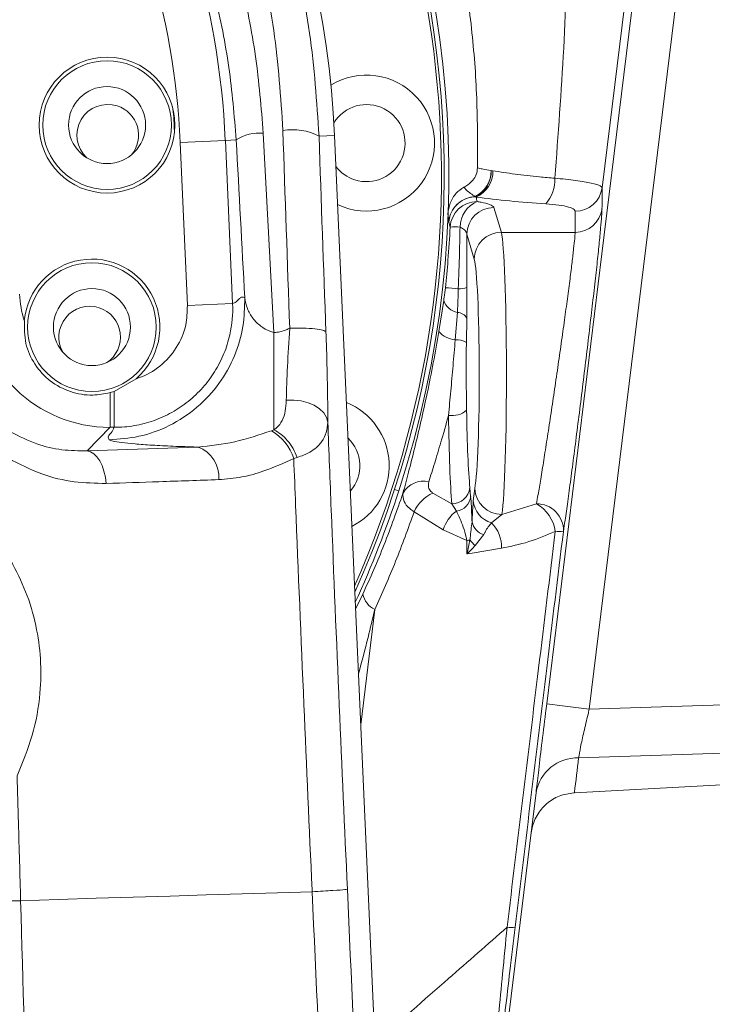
# Model space of a CAD drawing. Header units: millimetres. Extents: x 0 to 16820, y 0 to 11880.
# Tile 25 of 122: x 2786 to 2862, y 7948 to 8057. Entities that reach past the tile are written whole.
import ezdxf

# ---------------------------------------------------------------- set-up
doc = ezdxf.new("R2010")
doc.units = ezdxf.units.MM
doc.header["$LTSCALE"] = 20
doc.linetypes.add('PHANTOM', pattern=[12.7, 6.35, -1.27, 1.27, -1.27, 1.27, -1.27])
doc.styles.add('SLDTEXTSTYLE0', font='TXT', dxfattribs={"width": 0.605})
doc.dimstyles.new('SLDDIMSTYLE0', dxfattribs={"dimtxt": 140, "dimasz": 100, "dimexe": 0, "dimexo": 0.0625, "dimgap": 35, "dimtad": 1, "dimtoh": 1, "dimdec": 0, "dimrnd": 1e-09, "dimzin": 12, "dimdsep": 46, "dimtxsty": 'SLDTEXTSTYLE0', "dimsah": 1, "dimcen": 0.09, "dimadec": 0, "dimazin": 0, "dimtfac": 1, "dimtofl": 0, "dimtmove": 0, "dimatfit": 3, "dimfxl": 1, "dimfrac": 2, "dimtolj": 1, "dimtzin": 12, "dimarcsym": 0})

# ---------------------------------------------------------------- blocks, each defined once
blk = doc.blocks.new('*D5')
at = {"color": 7, "linetype": 'Continuous', "lineweight": 0}
for p, q in [((2720.78, 9015.29), (5150.78, 9015.29)), ((5120.78, 9015.29), (5120.78, 6644.47)), ((2871.03, 6644.47), (5150.78, 6644.47))]:
    blk.add_line(p, q, dxfattribs=at)
for points in [[(5120.78, 9015.29), (5105.78, 8915.29), (5135.78, 8915.29)], [(5120.78, 6644.47), (5135.78, 6744.47), (5105.78, 6744.47)]]:
    blk.add_solid(points, dxfattribs=at)
at = {"color": 7, "linetype": 'Continuous', "lineweight": 0, "insert": (4940.31, 7616), "char_height": 140, "attachment_point": 1, "rotation": 90, "style": 'SLDTEXTSTYLE0'}
blk.add_mtext('2371', dxfattribs=at)

msp = doc.modelspace()

# ---------------------------------------------------------------- linework, layer by layer
at = {"color": 8, "linetype": 'Continuous', "lineweight": 0}
for p, q in [((2859.25, 8065.6), (2848.81, 7980.61)), ((2818.98, 8043.83), (2820.68, 8043.91)), ((2808.63, 8043.37), (2803.64, 8043.15)), ((2804.44, 8025.16), (2803.64, 8043.15)), ((2809.83, 8043.43), (2808.63, 8043.37)), ((2808.63, 8043.37), (2809.43, 8025.38)), ((2837.99, 8040.05), (2838.16, 8040.03)), ((2836.31, 8037.13), (2836.21, 8037.16)), ((2838.28, 8035.98), (2839.1, 8033.22)), ((2833.45, 8033.82), (2833.31, 8034.36)), ((2836.1, 8030.27), (2835.28, 8033.03)), ((2847.24, 8033.22), (2839.1, 8033.22)), ((2809.43, 8025.38), (2804.44, 8025.16)), ((2832.2, 8022.29), (2832.74, 8025.73)), ((2834.01, 8021.38), (2834.25, 8024.4)), ((2835.28, 8023.76), (2835.24, 8021.08)), ((2795.91, 8011.72), (2795.91, 8015.55)), ((2796.36, 8011.72), (2796.36, 8015.69)), ((2795.91, 8011.72), (2793.38, 8009.12)), ((2796.36, 8011.72), (2795.91, 8011.72)), ((2813.72, 8011.35), (2814, 8011.44)), ((2793.38, 8009.12), (2805.62, 8009.54)), ((2816.57, 8008.4), (2816.18, 8008.29)), ((2827.3, 8004.86), (2827.78, 8004.7)), ((2835.63, 8005.06), (2835.71, 8004.09)), ((2836, 8003.62), (2836.17, 8004.98)), ((2831.55, 8004.47), (2833.63, 8003.29)), ((2834.14, 8002.47), (2833.63, 8003.29)), ((2839.17, 8002.1), (2842.97, 8003.27)), ((2832.69, 8000.42), (2829.47, 8002.4)), ((2839.17, 8002.1), (2838.02, 8001.19)), ((2835.29, 7999.22), (2832.69, 8000.42)), ((2837.16, 7999.88), (2836.22, 7998.67)), ((2835.3, 7997.75), (2835.29, 7999.22)), ((2823.01, 7991.65), (2823.81, 7993.32)), ((2825.12, 7991.61), (2823.58, 7978.89)), ((2848.81, 7980.61), (2864.78, 7981.13)), ((2864.78, 7975.79), (2847.63, 7975.25)), ((2842.39, 7966.97), (2842.93, 7971.41)), ((2818.21, 7960.47), (2818.21, 7960.47)), ((2786.03, 7959.49), (2786.03, 7959.49))]:
    msp.add_line(p, q, dxfattribs=at)
at = {"color": 7, "linetype": 'Continuous', "lineweight": 0}
for p, q in [((2834.67, 7729.47), (2820.68, 8043.91)), ((2796.36, 8015.69), (2798.78, 8017.08)), ((2795.91, 8015.55), (2796.36, 8015.69)), ((2864.78, 7972.33), (2847.17, 7971.4)), ((2847.17, 7971.4), (2847.1, 7971.4)), ((2842.4, 7967.02), (2838.07, 7931.78)), ((2842.4, 7966.99), (2842.39, 7966.97))]:
    msp.add_line(p, q, dxfattribs=at)
at = {"color": 8, "linetype": 'Continuous', "lineweight": 0, "flags": 128}
for points in [[(2853.93, 8068.38), (2852.72, 8058.47), (2850.22, 8038.16)], [(2844.11, 7981.22), (2845.33, 7991.15), (2850.2, 8030.85), (2854.55, 8066.21)], [(2815.36, 8014.7), (2816.18, 8014.72), (2816.99, 8014.63), (2817.76, 8014.44), (2818.45, 8014.15), (2819.04, 8013.77), (2819.49, 8013.31), (2819.8, 8012.81), (2819.94, 8012.28)], [(2793.38, 8009.12), (2793.75, 8009.02), (2794.11, 8008.81), (2794.45, 8008.47), (2794.76, 8008.03), (2795.02, 8007.5), (2795.23, 8006.89), (2795.38, 8006.23), (2795.46, 8005.53)], [(2839.12, 7998.39), (2835.87, 7997.84), (2835.3, 7997.75)], [(2818.21, 7960.47), (2814.37, 7960.36), (2810.48, 7960.24), (2806.53, 7960.12), (2802.53, 7959.99), (2798.47, 7959.87), (2794.37, 7959.75), (2790.22, 7959.62), (2786.03, 7959.49)]]:
    msp.add_lwpolyline(points, dxfattribs=at)
at = {"color": 7, "linetype": 'Continuous', "lineweight": 0}
for centre, radius in [((2795.57, 8045.07), 7.5), ((2795.57, 8045.07), 4.25), ((2793.9, 8022.78), 4.25)]:
    msp.add_circle(centre, radius, dxfattribs=at)
at = {"color": 8, "linetype": 'Continuous', "lineweight": 0}
for centre in [(2795.57, 8045.07), (2793.9, 8022.78)]:
    msp.add_circle(centre, 7.1, dxfattribs=at)
at = {"color": 7, "linetype": 'Continuous', "lineweight": 30}
msp.add_arc((2720.78, 7139.47), 1875.82, 300, 180, dxfattribs=at)
at = {"color": 7, "linetype": 'PHANTOM', "lineweight": 30}
msp.add_arc((2720.78, 7139.47), 1203.01, 352.93959, 127.06041, dxfattribs=at)
at = {"color": 7, "linetype": 'Continuous', "lineweight": 0}
for centre, radius, start, end in [((2720.78, 8039.47), 112, 335.7818, 204.2182), ((2720.78, 8039.47), 112.5, 342, 162), ((2720.78, 8039.47), 111.7, 336.0886, 162), ((2720.78, 8039.47), 100, 2.5473, 177.4527), ((2824.22, 8043.08), 7.5, 244.77, 121.6703), ((2795.65, 8043.95), 3.4, 72, 227.2727), ((2795.65, 8043.95), 3.4, 320.4416, 72), ((2824.22, 8043.08), 4.25, 252, 148.1128), ((2824.22, 8043.08), 4.25, 217.2197, 252), ((2793.9, 8022.78), 7.5, 310.5973, 174.3437), ((2793.65, 8021.68), 3.4, 72, 210.1298), ((2793.65, 8021.68), 3.4, 303.2987, 72), ((2819.22, 8007.48), 7.5, 296.8309, 68.2638), ((2819.22, 8007.48), 4.25, 319.0778, 46.0169), ((2720.78, 8039.47), 112.5, 335.2813, 342)]:
    msp.add_arc(centre, radius, start, end, dxfattribs=at)
at = {"color": 8, "linetype": 'Continuous', "lineweight": 0}
for centre, radius, start, end in [((2720.78, 8039.47), 87.93, 2.5473, 60.0607), ((2720.78, 8039.47), 82.94, 2.5473, 60.0607), ((2812.4, 8039.45), 4.74, 84.8708, 122.838), ((2816.07, 8038.39), 6.17, 61.894, 100.1074), ((2834.77, 8040.06), 3.21, 296.4386, 359.9057), ((2834.89, 8039.96), 3.1, 295.2257, 1.614), ((2835.04, 8039.99), 3.13, 294.0778, 0.6714), ((2841.15, 8038.98), 3.86, 317.615, 3.4044), ((2847.26, 8038.56), 2.99, 269.6521, 352.3714), ((2836.44, 8033.62), 3.01, 90.1298, 176.1638), ((2837.62, 8033.78), 3.08, 112.6416, 179.346), ((2836.82, 8037.31), 0.624, 191.6576, 193.583), ((2838.29, 8032.97), 3.01, 90.2111, 178.9904), ((2847.26, 8036.21), 2.98, 269.6069, 352.4121), ((2833.95, 8023.79), 10.04, 86.6091, 92.868), ((2839.11, 8030.22), 3.01, 90.2111, 178.9904), ((2832.58, 8012.43), 14.69, 83.096, 88.673), ((2834.44, 8029.54), 2.53, 267.767, 289.9843), ((2834.59, 8026.31), 1.94, 197.5355, 260.117), ((2834.21, 8023.19), 1.21, 28.1854, 87.8443), ((2834.21, 8024.03), 2.66, 220.9113, 265.7032), ((2834.15, 8019.32), 2.07, 58.3317, 94.0332), ((2833.66, 8015.5), 2.49, 260.8587, 310.1052), ((2810.89, 8006.56), 5.56, 18.0819, 59.4545), ((2804.39, 8006.24), 3.53, 355.3598, 69.5522), ((2830.51, 8003.21), 2.58, 76.9063, 151.2647), ((2833.68, 8005.24), 1.95, 268.3984, 354.768), ((2839.16, 8005.09), 2.99, 182.1119, 270.1234), ((2833.33, 8000.59), 4.27, 114.7694, 154.9828), ((2833.89, 8004.29), 1.84, 277.7317, 353.6308), ((2838.74, 8003.84), 2.75, 184.5531, 254.8426), ((2840.94, 7999.65), 4.15, 8.1802, 60.773), ((2843.04, 8000.36), 2.91, 357.7002, 91.3444), ((2836.51, 7999.26), 4, 126.4683, 163.1441), ((2837.69, 8001.67), 1.87, 192.2475, 253.5285), ((2835.21, 7998.46), 3.92, 358.9073, 44.0966), ((2834.81, 8002), 2.82, 279.7711, 286.9307), ((2838.12, 8001), 3.01, 214.4179, 230.85), ((2845.49, 8003.03), 2.82, 260.9748, 279.2725), ((2826.27, 7993.85), 2.52, 192.1479, 242.7695), ((2870.12, 8163.49), 184.11, 261.8768, 263.3521), ((2847.5, 7970.61), 4.64, 88.3982, 169.982), ((2840.12, 7958.89), 2.36, 260.6397, 282.5438)]:
    msp.add_arc(centre, radius, start, end, dxfattribs=at)
for centre, major_axis, ratio, start_param, end_param in [((2795.13, 7959.47), (-18.6, 420), 0.051983, 4.859948, 4.913145), ((2840.1, 7959.47), (-18.56, 420), 0.051859, 1.364715, 1.417476), ((2844.09, 7959.64), (-18.56, 416), 0.052356, 1.364671, 1.417432), ((2792.14, 7959.33), (-18.6, 417), 0.052356, 4.870609, 4.913111), ((2720.78, 8005.23), (0, 125.13), 0.954809, 4.966035, 4.970194), ((-627.22, 8034.8), (3474.47, 0), 0.176368, 6.280613, 6.284444), ((2838.98, 8017.47), (0, 16), 0.042581, 3.423915, 6.108652), ((2835.98, 8017.47), (0, 13), 0.052408, 3.423915, 6.108652), ((2795.93, 8026.72), (-6.99, -7.19), 0.99734, 5.513287, 5.80844), ((2795.93, 8026.72), (10.46, 10.77), 0.999109, 2.371694, 3.911491), ((2835.97, 8017.47), (0, 14), 0.052408, 1.851056, 2.659661), ((2833.97, 8017.47), (0, 16), 0.045857, 1.851056, 2.659661), ((-602.43, 7878.97), (3453.5, 277.26), 0.511914, 6.1793, 6.181451)]:
    msp.add_ellipse(centre, major_axis=major_axis, ratio=ratio, start_param=start_param, end_param=end_param, dxfattribs=at)
for points, knots in [([(2729.23, 8138.98), (2731.11, 8138.79), (2735.85, 8138.29), (2743.36, 8136.82), (2751.64, 8134.46), (2759.65, 8131.4), (2767.41, 8127.64), (2774.86, 8123.16), (2781.93, 8118), (2788.51, 8112.26), (2795.13, 8105.36), (2801.54, 8097.13), (2807.43, 8087.5), (2812.22, 8077.24), (2815.77, 8066.45), (2818.2, 8055.28), (2818.72, 8047.65), (2818.98, 8043.83)], [0, 0, 0, 0, 0.038859, 0.097843, 0.157085, 0.216348, 0.275358, 0.336577, 0.398038, 0.459516, 0.520757, 0.600462, 0.68041, 0.760114, 0.839999, 0.920133, 1, 1, 1, 1]), ([(2814.99, 8044.47), (2814.74, 8048.16), (2814.24, 8055.56), (2811.92, 8066.38), (2808.52, 8076.83), (2803.93, 8086.76), (2798.29, 8096.1), (2792.15, 8104.07), (2785.79, 8110.76), (2779.49, 8116.33), (2772.7, 8121.34), (2765.56, 8125.68), (2758.11, 8129.33), (2750.42, 8132.3), (2742.47, 8134.59), (2736.24, 8135.82), (2732.69, 8136.28), (2731.89, 8136.38)], [0, 0, 0, 0, 0.081925, 0.16412, 0.246063, 0.327729, 0.409642, 0.491306, 0.553842, 0.616618, 0.679374, 0.741882, 0.801881, 0.862142, 0.92238, 0.982347, 1, 1, 1, 1]), ([(2733.07, 8130.53), (2734.67, 8130.29), (2739.41, 8129.58), (2747.15, 8127.66), (2756.08, 8124.5), (2764.71, 8120.4), (2772.93, 8115.38), (2780.64, 8109.48), (2787.85, 8102.67), (2794.4, 8094.93), (2800.18, 8086.33), (2804.69, 8077.7), (2808.04, 8069.23), (2810.42, 8061.06), (2812.12, 8052.69), (2812.59, 8047), (2812.82, 8044.17)], [0, 0, 0, 0, 0.03736, 0.110405, 0.183678, 0.256747, 0.332982, 0.409439, 0.485696, 0.567729, 0.650006, 0.73204, 0.7989, 0.866034, 0.933157, 1, 1, 1, 1]), ([(2809.83, 8043.43), (2809.61, 8046.11), (2809.16, 8051.48), (2807.56, 8059.47), (2805.25, 8067.36), (2802.29, 8074.78), (2798.82, 8081.64), (2794.92, 8087.97), (2790.45, 8094.02), (2785.69, 8099.43), (2780.78, 8104.2), (2775.77, 8108.39), (2770.43, 8112.27), (2766.59, 8114.53), (2764.67, 8115.67)], [0, 0, 0, 0, 0.089873, 0.180497, 0.273456, 0.367202, 0.45038, 0.534099, 0.619512, 0.705508, 0.778163, 0.851186, 0.925385, 1, 1, 1, 1]), ([(2846.54, 8067.95), (2846.39, 8063.15), (2846.09, 8053.56), (2845.37, 8044), (2845.01, 8039.21)], [0, 0, 0, 0, 0.499801, 1, 1, 1, 1]), ([(2802.97, 8044.58), (2802.97, 8045.03), (2802.97, 8045.88), (2802.84, 8046.73), (2802.78, 8047.12)], [0, 0, 0, 0, 0.5299532, 1, 1, 1, 1]), ([(2836.47, 8040.34), (2836.64, 8040.3), (2837.13, 8040.2), (2837.65, 8040.11), (2837.99, 8040.05)], [0, 0, 0, 0, 0.353542, 1, 1, 1, 1]), ([(2838.16, 8040.03), (2838.97, 8039.9), (2840.58, 8039.64), (2842.92, 8039.38), (2844.44, 8039.26), (2845.01, 8039.21)], [0, 0, 0, 0, 0.380547, 0.767105, 1, 1, 1, 1]), ([(2845.01, 8039.21), (2845.8, 8039.13), (2847.4, 8038.98), (2849.14, 8038.67), (2850.07, 8038.39), (2850.18, 8038.22), (2850.22, 8038.16)], [0, 0, 0, 0, 0.273427, 0.546679, 0.819683, 1, 1, 1, 1]), ([(2834.97, 8038.22), (2835.05, 8038.12), (2835.45, 8037.67), (2835.87, 8037.4), (2836.21, 8037.18)], [0, 0, 0, 0, 0.205492, 1, 1, 1, 1]), ([(2850.22, 8038.16), (2850.22, 8037.81), (2850.23, 8037.03), (2850.22, 8036.25), (2850.21, 8035.81)], [0, 0, 0, 0, 0.443472, 1, 1, 1, 1]), ([(2833.31, 8034.36), (2833.31, 8034.37), (2833.32, 8034.51), (2833.38, 8034.97), (2833.66, 8035.72), (2834.32, 8036.5), (2835.2, 8037.04), (2835.87, 8037.13), (2836.21, 8037.18)], [0, 0, 0, 0, 0.011346, 0.092247, 0.31945, 0.546532, 0.773284, 1, 1, 1, 1]), ([(2836.21, 8037.16), (2835.96, 8037.13), (2835.38, 8037.07), (2834.54, 8036.65), (2833.81, 8035.94), (2833.42, 8035.14), (2833.32, 8034.59), (2833.31, 8034.37), (2833.31, 8034.36)], [0, 0, 0, 0, 0.167329, 0.394248, 0.621191, 0.848172, 0.988658, 1, 1, 1, 1]), ([(2844, 8036.38), (2842.65, 8036.48), (2839.91, 8036.67), (2837.52, 8036.98), (2836.31, 8037.13)], [0, 0, 0, 0, 0.493247, 1, 1, 1, 1]), ([(2836.44, 8036.63), (2836.58, 8036.61), (2837.14, 8036.52), (2837.88, 8036.32), (2838.22, 8036.11), (2838.27, 8036), (2838.28, 8035.98)], [0, 0, 0, 0, 0.133162, 0.528709, 0.935423, 1, 1, 1, 1]), ([(2847.25, 8035.57), (2847.22, 8035.63), (2847.16, 8035.79), (2846.59, 8036.03), (2845.5, 8036.26), (2844.5, 8036.34), (2844, 8036.38)], [0, 0, 0, 0, 0.181212, 0.454566, 0.727281, 1, 1, 1, 1]), ([(2833.31, 8034.36), (2833.31, 8034.37), (2833.27, 8034.56), (2833.23, 8034.92), (2833.2, 8035.25)], [0, 0, 0, 0, 0.0855682, 1, 1, 1, 1]), ([(2832.92, 8027.12), (2833.02, 8028.13), (2833.25, 8030.36), (2833.38, 8032.6), (2833.45, 8033.82)], [0, 0, 0, 0, 0.452998, 1, 1, 1, 1]), ([(2834.34, 8027.01), (2834.39, 8028.34), (2834.48, 8030.61), (2834.52, 8032.88), (2834.54, 8033.82)], [0, 0, 0, 0, 0.5867051, 1, 1, 1, 1]), ([(2835.28, 8033.03), (2835.28, 8033.05), (2835.26, 8033.19), (2835.13, 8033.44), (2834.83, 8033.68), (2834.6, 8033.79), (2834.54, 8033.82)], [0, 0, 0, 0, 0.06636, 0.480883, 0.871939, 1, 1, 1, 1]), ([(2835.28, 8033.03), (2835.28, 8031.63), (2835.29, 8029.68), (2835.3, 8027.72), (2835.3, 8027.16)], [0, 0, 0, 0, 0.713439, 1, 1, 1, 1]), ([(2842.97, 8003.27), (2843.03, 8003.6), (2843.17, 8004.38), (2843.44, 8005.98), (2843.78, 8008.04), (2844.14, 8010.39), (2844.53, 8012.92), (2844.93, 8015.6), (2845.33, 8018.3), (2845.71, 8021), (2846.07, 8023.56), (2846.4, 8025.97), (2846.69, 8028.12), (2846.92, 8029.99), (2847.09, 8031.48), (2847.21, 8032.62), (2847.23, 8033.02), (2847.24, 8033.22)], [0, 0, 0, 0, 0.050599, 0.117987, 0.187354, 0.254953, 0.324515, 0.391966, 0.46135, 0.528342, 0.597238, 0.663655, 0.731961, 0.798037, 0.866015, 0.932042, 1, 1, 1, 1]), ([(2832.74, 8025.73), (2832.75, 8025.84), (2832.82, 8026.27), (2832.87, 8026.76), (2832.92, 8027.12)], [0, 0, 0, 0, 0.256148, 1, 1, 1, 1]), ([(2834.25, 8024.4), (2834.28, 8025.01), (2834.32, 8025.86), (2834.34, 8026.75), (2834.34, 8027.01)], [0, 0, 0, 0, 0.70897, 1, 1, 1, 1]), ([(2810.77, 8026), (2810.75, 8024.95), (2810.71, 8022.77), (2809.73, 8019.53), (2808.03, 8016.46), (2805.56, 8013.8), (2802.53, 8011.81), (2799.19, 8010.58), (2796.91, 8010.43), (2795.81, 8010.35)], [0, 0, 0, 0, 0.130529, 0.269997, 0.415553, 0.563456, 0.716404, 0.863039, 1, 1, 1, 1]), ([(2809.43, 8025.38), (2809.43, 8025.38), (2809.48, 8024.22), (2809.31, 8022.32), (2808.52, 8019.81), (2807.51, 8017.84), (2806.18, 8016.06), (2804.58, 8014.55), (2802.74, 8013.31), (2800.73, 8012.4), (2798.58, 8011.84), (2797.11, 8011.72), (2796.36, 8011.72), (2796.36, 8011.72)], [0, 0, 0, 0, 0.000003, 0.164257, 0.267422, 0.373589, 0.47658, 0.582552, 0.685365, 0.791145, 0.894077, 0.999997, 1, 1, 1, 1]), ([(2809.43, 8025.38), (2809.56, 8025.42), (2809.81, 8025.51), (2810.15, 8025.92), (2810.46, 8026.16), (2810.67, 8026.05), (2810.77, 8026)], [0, 0, 0, 0, 0.279937, 0.560498, 0.780568, 1, 1, 1, 1]), ([(2810.77, 8026), (2810.84, 8025.61), (2810.98, 8024.84), (2811.6, 8023.77), (2812.44, 8022.9), (2813.3, 8022.37), (2813.84, 8022.22), (2814, 8022.17)], [0, 0, 0, 0, 0.262737, 0.513908, 0.73803, 0.926878, 1, 1, 1, 1]), ([(2798.78, 8017.08), (2798.87, 8017.11), (2799.81, 8017.42), (2801.51, 8018.36), (2803.34, 8020.43), (2804.36, 8022.81), (2804.42, 8024.44), (2804.44, 8025.16)], [0, 0, 0, 0, 0.0253727, 0.2822103, 0.5396055, 0.7972941, 1, 1, 1, 1]), ([(2814, 8022.17), (2814.21, 8022.19), (2814.68, 8022.23), (2815.26, 8022.43), (2815.62, 8022.6), (2815.74, 8022.66)], [0, 0, 0, 0, 0.356423, 0.767334, 1, 1, 1, 1]), ([(2814, 8022.17), (2814, 8020.83), (2814, 8018.16), (2814, 8014.66), (2814, 8012.53), (2814, 8011.63), (2814, 8011.44)], [0, 0, 0, 0, 0.30624, 0.61248, 0.91872, 1, 1, 1, 1]), ([(2815.36, 8014.7), (2815.39, 8015.9), (2815.46, 8018.3), (2815.63, 8021.21), (2815.74, 8022.66), (2815.74, 8022.66)], [0, 0, 0, 0, 0.503064, 0.999993, 1, 1, 1, 1]), ([(2819.74, 8022.23), (2819.77, 8021.34), (2819.83, 8019.54), (2819.89, 8016.95), (2819.93, 8014.48), (2819.94, 8013.02), (2819.94, 8012.28)], [0, 0, 0, 0, 0.245391, 0.4956, 0.745211, 1, 1, 1, 1]), ([(2828.24, 8004.45), (2828.44, 8005.2), (2828.84, 8006.72), (2829.53, 8009.41), (2830.23, 8012.35), (2830.93, 8015.51), (2831.61, 8018.89), (2832, 8021.14), (2832.2, 8022.29)], [0, 0, 0, 0, 0.161263, 0.327313, 0.487356, 0.652151, 0.823001, 1, 1, 1, 1]), ([(2833.27, 8013.04), (2833.35, 8013.93), (2833.52, 8015.73), (2833.77, 8018.56), (2833.93, 8020.43), (2834.01, 8021.38)], [0, 0, 0, 0, 0.326495, 0.658792, 1, 1, 1, 1]), ([(2835.24, 8021.08), (2835.23, 8020.25), (2835.22, 8018.56), (2835.23, 8016.03), (2835.25, 8014.4), (2835.26, 8013.59)], [0, 0, 0, 0, 0.3319714, 0.6724084, 1, 1, 1, 1]), ([(2814, 8011.44), (2814, 8011.44), (2814.09, 8011.51), (2814.48, 8011.8), (2814.95, 8012.47), (2815.29, 8013.51), (2815.33, 8014.3), (2815.36, 8014.7)], [0, 0, 0, 0, 0.000011, 0.091487, 0.385845, 0.692534, 1, 1, 1, 1]), ([(2819.94, 8012.28), (2819.9, 8011.89), (2819.82, 8011.11), (2819.39, 8010.26), (2818.64, 8009.39), (2817.74, 8008.79), (2816.81, 8008.48), (2816.57, 8008.4)], [0, 0, 0, 0, 0.226986, 0.453747, 0.575425, 0.892135, 1, 1, 1, 1]), ([(2819.94, 8012.28), (2820.06, 8009.06), (2820.47, 7998.66), (2821.17, 7981.47), (2821.8, 7967.51), (2822.1, 7960.76)], [0, 0, 0, 0, 0.188493, 0.607389, 1, 1, 1, 1]), ([(2833.27, 8013.04), (2832.99, 8012.03), (2832.47, 8010.18), (2831.72, 8007.71), (2831.3, 8006.39), (2831.09, 8005.72)], [0, 0, 0, 0, 0.368941, 0.680012, 1, 1, 1, 1]), ([(2784.91, 8011.23), (2785.87, 8010.74), (2787.73, 8009.79), (2790.61, 8009.15), (2792.45, 8009.13), (2793.38, 8009.12)], [0, 0, 0, 0, 0.346002, 0.668825, 1, 1, 1, 1]), ([(2795.81, 8010.35), (2795.74, 8010.48), (2795.61, 8010.73), (2796.12, 8011.19), (2796.27, 8011.52), (2796.36, 8011.72)], [0, 0, 0, 0, 0.279377, 0.559745, 1, 1, 1, 1]), ([(2805.62, 8009.54), (2806.97, 8009.69), (2809.71, 8009.98), (2812.37, 8010.89), (2813.72, 8011.35)], [0, 0, 0, 0, 0.494429, 1, 1, 1, 1]), ([(2805.62, 8009.54), (2805.58, 8009.54), (2804.61, 8009.57), (2802.81, 8009.63), (2800.5, 8009.75), (2798.58, 8009.88), (2797.13, 8010.03), (2796.14, 8010.19), (2795.92, 8010.3), (2795.81, 8010.35)], [0, 0, 0, 0, 0.006947, 0.171735, 0.336541, 0.50242, 0.668311, 0.834155, 1, 1, 1, 1]), ([(2795.46, 8005.53), (2794.3, 8005.55), (2791.93, 8005.6), (2788.24, 8006.45), (2785.87, 8007.68), (2784.65, 8008.31)], [0, 0, 0, 0, 0.320171, 0.648766, 1, 1, 1, 1]), ([(2816.18, 8008.29), (2815.1, 8007.79), (2813.25, 8006.95), (2810.46, 8006.17), (2808.76, 8006.02), (2807.9, 8005.95)], [0, 0, 0, 0, 0.414517, 0.705265, 1, 1, 1, 1]), ([(2818.21, 7960.47), (2818.21, 7960.47), (2818.21, 7960.55), (2817.9, 7967.43), (2817.27, 7981.66), (2816.61, 7997.52), (2816.25, 8006.56), (2816.18, 8008.29)], [0, 0, 0, 0, 0.000001, 0.004633, 0.431133, 0.891327, 1, 1, 1, 1]), ([(2807.9, 8005.95), (2805.71, 8005.87), (2801.63, 8005.73), (2797.42, 8005.59), (2795.46, 8005.53)], [0, 0, 0, 0, 0.5363397, 1, 1, 1, 1]), ([(2831.09, 8005.72), (2831.05, 8005.52), (2830.99, 8005.13), (2831.23, 8004.71), (2831.47, 8004.53), (2831.55, 8004.47)], [0, 0, 0, 0, 0.44369, 0.816906, 1, 1, 1, 1]), ([(2823.81, 7993.32), (2824.62, 7995.12), (2826.24, 7998.74), (2827.57, 8002.54), (2828.24, 8004.45)], [0, 0, 0, 0, 0.498553, 1, 1, 1, 1]), ([(2829.47, 8002.4), (2829.3, 8002.52), (2828.8, 8002.87), (2828.23, 8003.57), (2828.24, 8004.15), (2828.24, 8004.45)], [0, 0, 0, 0, 0.186512, 0.567897, 1, 1, 1, 1]), ([(2835.71, 8004.09), (2835.74, 8003.74), (2835.79, 8003.04), (2835.84, 8002.04), (2835.86, 8001.41), (2835.86, 8001.28)], [0, 0, 0, 0, 0.436032, 0.885525, 1, 1, 1, 1]), ([(2835.86, 8001.28), (2835.87, 8001.46), (2835.91, 8002.41), (2835.96, 8003.08), (2836, 8003.62)], [0, 0, 0, 0, 0.1891119, 1, 1, 1, 1]), ([(2829.47, 8002.4), (2828.81, 8000.56), (2827.49, 7996.89), (2825.91, 7993.37), (2825.12, 7991.61)], [0, 0, 0, 0, 0.4988023, 1, 1, 1, 1]), ([(2835.29, 7999.22), (2835.27, 7999.34), (2835.16, 7999.89), (2834.78, 8001.14), (2834.4, 8001.94), (2834.14, 8002.47)], [0, 0, 0, 0, 0.080807, 0.380272, 1, 1, 1, 1]), ([(2835.63, 7999.3), (2835.64, 7999.38), (2835.72, 8000.04), (2835.79, 8000.7), (2835.86, 8001.28)], [0, 0, 0, 0, 0.117446, 1, 1, 1, 1]), ([(2838.02, 8001.19), (2837.77, 8000.89), (2837.47, 8000.53), (2837.2, 7999.98), (2837.16, 7999.88)], [0, 0, 0, 0, 0.823078, 1, 1, 1, 1]), ([(2835.3, 7997.75), (2835.3, 7997.75), (2835.43, 7998.27), (2835.53, 7998.79), (2835.63, 7999.3)], [0, 0, 0, 0, 0.00986, 1, 1, 1, 1]), ([(2845.05, 8000.24), (2844.08, 7999.83), (2842.12, 7998.99), (2840.13, 7998.59), (2839.12, 7998.39)], [0, 0, 0, 0, 0.497074, 1, 1, 1, 1]), ([(2839.73, 7956.56), (2840.89, 7966.08), (2842.66, 7980.64), (2844.44, 7995.21), (2845.05, 8000.24)], [0, 0, 0, 0, 0.654269, 1, 1, 1, 1]), ([(2845.95, 8000.24), (2845.33, 7995.21), (2843.56, 7980.65), (2841.79, 7966.1), (2840.63, 7956.58)], [0, 0, 0, 0, 0.345731, 1, 1, 1, 1]), ([(2836.22, 7998.67), (2835.93, 7998.36), (2835.63, 7998.05), (2835.31, 7997.75), (2835.3, 7997.75)], [0, 0, 0, 0, 0.990812, 1, 1, 1, 1]), ([(2784.97, 7997), (2785.54, 7995.88), (2786.7, 7993.61), (2787.78, 7989.93), (2788.31, 7986.15), (2788.24, 7982.05), (2787.45, 7977.64), (2786.25, 7974.74), (2785.64, 7973.26)], [0, 0, 0, 0, 0.153137, 0.310275, 0.458674, 0.611527, 0.802249, 1, 1, 1, 1]), ([(2825.12, 7991.61), (2824.88, 7990.59), (2824.33, 7988.21), (2823.69, 7985.86), (2823.33, 7984.52)], [0, 0, 0, 0, 0.432325, 1, 1, 1, 1]), ([(2848.81, 7980.61), (2848.76, 7980.43), (2848.55, 7979.58), (2848.2, 7978.09), (2847.82, 7976.35), (2847.69, 7975.61), (2847.63, 7975.25)], [0, 0, 0, 0, 0.086325, 0.395236, 0.698812, 1, 1, 1, 1]), ([(2785.64, 7973.26), (2785.69, 7971.54), (2785.82, 7966.96), (2785.95, 7962.37), (2786.03, 7959.49), (2786.03, 7959.49)], [0, 0, 0, 0, 0.3742296, 0.9999956, 1, 1, 1, 1]), ([(2818.21, 7960.47), (2819.04, 7960.52), (2820.68, 7960.62), (2821.74, 7960.7), (2822.04, 7960.74), (2822.09, 7960.75), (2822.1, 7960.76)], [0, 0, 0, 0, 0.390513, 0.781027, 0.944692, 1, 1, 1, 1]), ([(2828.83, 7728.96), (2828.61, 7733.79), (2828.17, 7743.44), (2827.29, 7762.74), (2825.74, 7796.52), (2822.64, 7864.04), (2819.98, 7921.91), (2818.21, 7960.47)], [0, 0, 0, 0, 0.0625275, 0.1250614, 0.2501282, 0.5002594, 1, 1, 1, 1]), ([(2822.1, 7960.76), (2823.84, 7922.19), (2826.46, 7864.35), (2829.5, 7796.86), (2831.03, 7763.12), (2831.9, 7743.83), (2832.34, 7734.2), (2832.56, 7729.38)], [0, 0, 0, 0, 0.499999, 0.749998, 0.874998, 0.937502, 1, 1, 1, 1]), ([(2784, 7959.47), (2784.15, 7959.47), (2784.85, 7959.48), (2785.51, 7959.49), (2786.03, 7959.49)], [0, 0, 0, 0, 0.209327, 1, 1, 1, 1]), ([(2806.34, 7174.74), (2804.06, 7255.3), (2801.63, 7341.19), (2799.05, 7432.41), (2798.58, 7448.39), (2797.81, 7474.98), (2796.12, 7534.1), (2794.01, 7606.92), (2792.22, 7670.08), (2791.33, 7701.68), (2790.81, 7720.7), (2789.85, 7751.73), (2788.59, 7794.7), (2786.63, 7867.93), (2785.05, 7922.85), (2784, 7959.47)], [0, 0, 0, 0, 0.307385, 0.327724, 0.348071, 0.368412, 0.429666, 0.575081, 0.64779, 0.67206, 0.69633, 0.720581, 0.790436, 0.860291, 1, 1, 1, 1]), ([(2786.03, 7959.49), (2787.08, 7922.89), (2788.66, 7867.97), (2790.64, 7794.75), (2791.89, 7751.81), (2792.85, 7720.83), (2793.37, 7701.87), (2794.24, 7670.29), (2795.98, 7607.11), (2798.11, 7531.33), (2799.84, 7469.89), (2800.58, 7441.5), (2801, 7427.22), (2801.42, 7412.94), (2802.81, 7365.26), (2805.03, 7285.88), (2807.15, 7211.25), (2808.19, 7174.79)], [0, 0, 0, 0, 0.13969, 0.209535, 0.27938, 0.303553, 0.327745, 0.351937, 0.4247, 0.570233, 0.642627, 0.660772, 0.678929, 0.697099, 0.715263, 0.86088, 1, 1, 1, 1]), ([(2825.14, 7943.8), (2827.85, 7946.17), (2832.73, 7950.4), (2837.58, 7954.67), (2839.73, 7956.56)], [0, 0, 0, 0, 0.557527, 1, 1, 1, 1]), ([(2837.01, 7930.53), (2837.04, 7930.66), (2837.11, 7930.93), (2837.27, 7932.09), (2837.48, 7933.92), (2837.75, 7936.36), (2838.05, 7939.31), (2838.4, 7942.77), (2838.8, 7946.84), (2839.25, 7951.54), (2839.57, 7954.84), (2839.73, 7956.56)], [0, 0, 0, 0, 0.107987, 0.215876, 0.325959, 0.435968, 0.534994, 0.634065, 0.752412, 0.870906, 1, 1, 1, 1]), ([(2840.63, 7956.58), (2840.43, 7954.96), (2840.06, 7951.85), (2839.53, 7947.4), (2839.09, 7943.57), (2838.73, 7940.32), (2838.43, 7937.58), (2838.2, 7935.33), (2838.04, 7933.68), (2837.97, 7932.67), (2837.97, 7932.48), (2837.97, 7932.38)], [0, 0, 0, 0, 0.130815, 0.249632, 0.368271, 0.466587, 0.564848, 0.674064, 0.783373, 0.891627, 1, 1, 1, 1])]:
    msp.add_open_spline(points, degree=3, knots=knots, dxfattribs=at)
at = {"color": 7, "linetype": 'Continuous', "lineweight": 0}
for points, knots in [([(2836.47, 8040.34), (2836.47, 8042.9), (2836.48, 8048.05), (2835.88, 8055.78), (2834.79, 8063.54), (2833.49, 8068.63), (2832.85, 8071.18)], [0, 0, 0, 0, 0.247029, 0.495005, 0.746658, 1, 1, 1, 1]), ([(2836.47, 8040.34), (2836.44, 8040.09), (2836.38, 8039.59), (2835.91, 8038.88), (2835.4, 8038.45), (2835.04, 8038.25), (2834.97, 8038.22)], [0, 0, 0, 0, 0.274154, 0.547531, 0.912906, 1, 1, 1, 1]), ([(2833.2, 8035.25), (2833.26, 8035.66), (2833.38, 8036.49), (2834.02, 8037.57), (2834.67, 8038.01), (2834.97, 8038.22)], [0, 0, 0, 0, 0.348252, 0.696833, 1, 1, 1, 1]), ([(2850.21, 8035.81), (2850.2, 8035.58), (2850.19, 8035.1), (2850.07, 8033.76), (2849.9, 8031.97), (2849.67, 8029.77), (2849.38, 8027.22), (2849.05, 8024.37), (2848.69, 8021.31), (2848.31, 8018.13), (2847.91, 8014.9), (2847.51, 8011.73), (2847.12, 8008.71), (2846.76, 8005.93), (2846.42, 8003.48), (2846.15, 8001.57), (2846.01, 8000.64), (2845.95, 8000.24)], [0, 0, 0, 0, 0.0671365, 0.1342739, 0.2013817, 0.2684915, 0.3358471, 0.4032047, 0.471071, 0.5389386, 0.607254, 0.6755694, 0.7440801, 0.8125895, 0.8809714, 0.9493513, 1, 1, 1, 1]), ([(2835.3, 8027.16), (2835.3, 8026.34), (2835.3, 8025.17), (2835.28, 8024.08), (2835.28, 8023.76)], [0, 0, 0, 0, 0.706169, 1, 1, 1, 1]), ([(2786.44, 8023.52), (2786.44, 8022.66), (2786.44, 8020.97), (2787.5, 8018.62), (2789.21, 8016.74), (2791.47, 8015.54), (2793.81, 8015.14), (2795.27, 8015.42), (2795.91, 8015.55)], [0, 0, 0, 0, 0.175026, 0.346378, 0.52067, 0.693901, 0.865687, 1, 1, 1, 1]), ([(2842.93, 7971.41), (2843.01, 7972.08), (2843.16, 7973.42), (2843.54, 7976.59), (2843.88, 7979.32), (2844.07, 7980.88), (2844.11, 7981.22)], [0, 0, 0, 0, 0.3040941, 0.608247, 0.9147847, 1, 1, 1, 1]), ([(2842.39, 7966.97), (2842.4, 7966.98), (2842.41, 7967.09), (2842.52, 7967.76), (2842.95, 7968.93), (2844.03, 7970.23), (2845.45, 7971.15), (2846.55, 7971.31), (2847.1, 7971.4)], [0, 0, 0, 0, 0.002841, 0.048728, 0.294677, 0.532871, 0.766346, 1, 1, 1, 1])]:
    msp.add_open_spline(points, degree=3, knots=knots, dxfattribs=at)
at = {"color": 8, "linetype": 'Continuous', "lineweight": 0}
for points in [[(2815.74, 8022.66), (2816.25, 8022.67), (2817.26, 8022.68), (2818.55, 8022.6), (2819.48, 8022.45), (2819.65, 8022.3), (2819.74, 8022.23)], [(2814, 8011.44), (2814.26, 8011.29), (2814.78, 8011), (2815.51, 8010.27), (2816.14, 8009.39), (2816.43, 8008.73), (2816.57, 8008.4)]]:
    msp.add_open_spline(points, degree=3, dxfattribs=at)

# ---------------------------------------------------------------- dimensions: what is measured, and where the dimension line sits
at = {"color": 7, "linetype": 'Continuous', "lineweight": 0}
dim = msp.add_linear_dim(base=(5120.78, 6644.47), p1=(2720.78, 9015.29), p2=(2871.03, 6644.47), angle=90, dimstyle='SLDDIMSTYLE0', dxfattribs=at)
dim.commit()
dim.dimension.update_dxf_attribs({"geometry": '*D5', "text_midpoint": (5120.78, 7829.88), "dimtype": 160})

doc.saveas('drawing.dxf')
